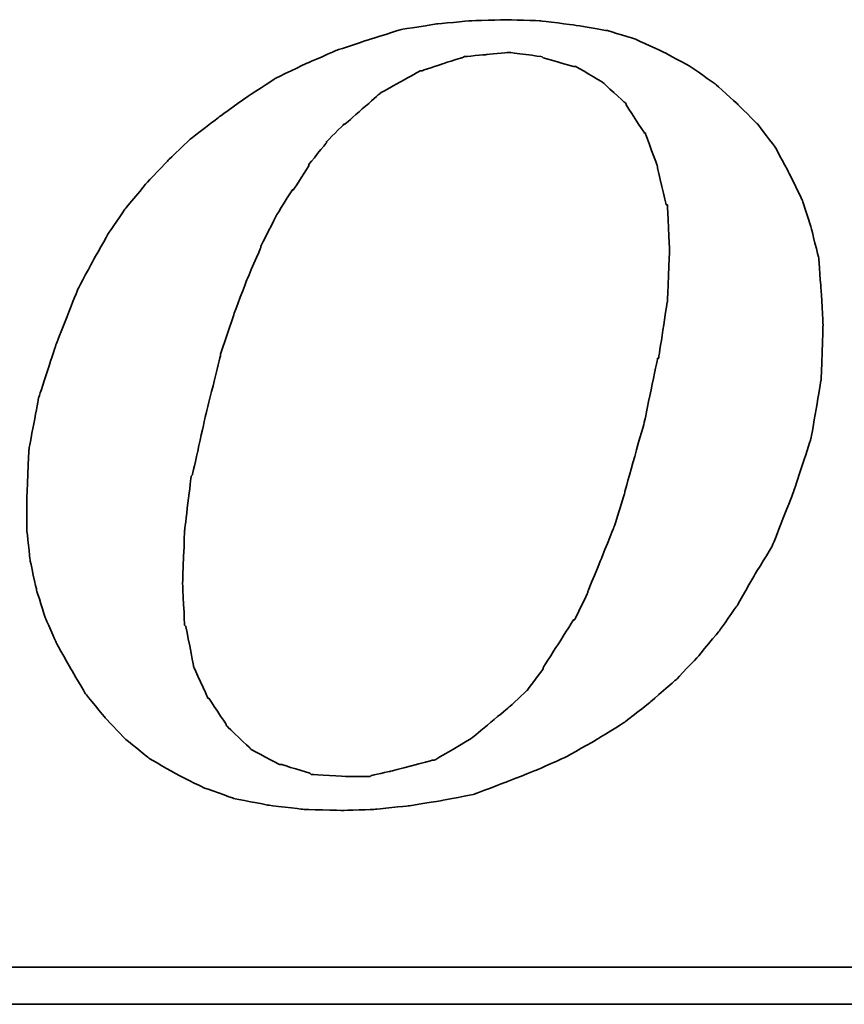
# Model space of a CAD drawing. Header units: millimetres. Extents: x 776 to 1080, y 434 to 536.
# Tile 45 of 53: x 1008.72 to 1012.08, y 465.97 to 469.99. Entities that reach past the tile are written whole.
import ezdxf

# ---------------------------------------------------------------- set-up
doc = ezdxf.new("R2010")
doc.units = ezdxf.units.MM
doc.header["$LTSCALE"] = 0.15
doc.layers.add('DIM', color=4, linetype='CONTINUOUS')
doc.layers.add('layer 1', color=7, linetype='CONTINUOUS')

# ---------------------------------------------------------------- blocks, each defined once
blk = doc.blocks.new('TBI MOTION logo(完整正式版)')
at = {"layer": 'layer 1', "color": 22, "lineweight": 35}
for points, knots in [([(35.79625, -6.98375), (35.79625, -6.98375), (36.23125, -7.43875), (36.23125, -7.43875), (36.23125, -7.43875), (36.23125, -7.43875), (36.75625, -7.87125), (36.75625, -7.87125), (36.75625, -7.87125), (36.75625, -7.87125), (37.33125, -8.20375), (37.33125, -8.20375), (37.33125, -8.20375), (37.33125, -8.20375), (37.95625, -8.51875), (37.95625, -8.51875), (37.95625, -8.51875), (37.95625, -8.51875), (38.62625, -8.75875), (38.62625, -8.75875), (38.62625, -8.75875), (38.62625, -8.75875), (39.37125, -8.90375), (39.37125, -8.90375), (39.37125, -8.90375), (39.37125, -8.90375), (40.14125, -8.99875), (40.14125, -8.99875), (40.14125, -8.99875), (40.14125, -8.99875), (41.02625, -9.02375), (41.02625, -9.02375), (41.02625, -9.02375), (41.02625, -9.02375), (41.74625, -8.99875), (41.74625, -8.99875), (41.74625, -8.99875), (41.74625, -8.99875), (42.46625, -8.92375), (42.46625, -8.92375), (42.46625, -8.92375), (42.46625, -8.92375), (43.21125, -8.80625), (43.21125, -8.80625), (43.21125, -8.80625), (43.21125, -8.80625), (43.93125, -8.66375), (43.93125, -8.66375), (43.93125, -8.66375), (43.93125, -8.66375), (44.62625, -8.39875), (44.62625, -8.39875), (44.62625, -8.39875), (44.62625, -8.39875), (45.29625, -8.13375), (45.29625, -8.13375), (45.29625, -8.13375), (45.29625, -8.13375), (45.94625, -7.84375), (45.94625, -7.84375), (45.94625, -7.84375), (45.94625, -7.84375), (46.61625, -7.46375), (46.61625, -7.46375), (46.61625, -7.46375), (46.61625, -7.46375), (47.24125, -7.07875), (47.24125, -7.07875), (47.24125, -7.07875), (47.24125, -7.07875), (47.81625, -6.62375), (47.81625, -6.62375), (47.81625, -6.62375), (47.81625, -6.62375), (48.36875, -6.14375), (48.36875, -6.14375), (48.36875, -6.14375), (48.36875, -6.14375), (48.84625, -5.64125), (48.84625, -5.64125), (48.84625, -5.64125), (48.84625, -5.64125), (49.32625, -5.06375), (49.32625, -5.06375), (49.32625, -5.06375), (49.32625, -5.06375), (49.71125, -4.51374), (49.71125, -4.51374), (49.71125, -4.51374), (49.71125, -4.51374), (50.09625, -3.83874), (50.09625, -3.83874), (50.09625, -3.83874), (50.09625, -3.83874), (50.48125, -3.21374), (50.48125, -3.21374), (50.48125, -3.21374), (50.48125, -3.21374), (50.96125, -1.99125), (50.96125, -1.99125), (50.96125, -1.99125), (50.96125, -1.99125), (51.34375, -0.81875), (51.34375, -0.81875), (51.34375, -0.81875), (51.34375, -0.81875), (51.56125, 0.45624), (51.56125, 0.45624), (51.56125, 0.45624), (51.56125, 0.45624), (51.60625, 1.67624), (51.60625, 1.67624), (51.60625, 1.67624), (51.60625, 1.67624), (51.56125, 2.44625), (51.56125, 2.44625), (51.56125, 2.44625), (51.56125, 2.44625), (51.51125, 3.14125), (51.51125, 3.14125), (51.51125, 3.14125), (51.51125, 3.14125), (51.34375, 3.81125), (51.34375, 3.81125), (51.34375, 3.81125), (51.34375, 3.81125), (51.15125, 4.41125), (51.15125, 4.41125), (51.15125, 4.41125), (51.15125, 4.41125), (50.86125, 5.01125), (50.86125, 5.01125), (50.86125, 5.01125), (50.86125, 5.01125), (50.55125, 5.58875), (50.55125, 5.58875), (50.55125, 5.58875), (50.55125, 5.58875), (50.16625, 6.09125), (50.16625, 6.09125), (50.16625, 6.09125), (50.16625, 6.09125), (49.71125, 6.54875), (49.71125, 6.54875), (49.71125, 6.54875), (49.71125, 6.54875), (49.23125, 6.98125), (49.23125, 6.98125), (49.23125, 6.98125), (49.23125, 6.98125), (48.67875, 7.36625), (48.67875, 7.36625), (48.67875, 7.36625), (48.67875, 7.36625), (48.10375, 7.67625), (48.10375, 7.67625), (48.10375, 7.67625), (48.10375, 7.67625), (47.48125, 7.96375), (47.48125, 7.96375), (47.48125, 7.96375), (47.48125, 7.96375), (46.85625, 8.15625), (46.85625, 8.15625), (46.85625, 8.15625), (46.85625, 8.15625), (46.13625, 8.27624), (46.13625, 8.27624), (46.13625, 8.27624), (46.13625, 8.27624), (45.39125, 8.37125), (45.39125, 8.37125), (45.39125, 8.37125), (45.39125, 8.37125), (44.62625, 8.39624), (44.62625, 8.39624), (44.62625, 8.39624), (44.62625, 8.39624), (43.83625, 8.37125), (43.83625, 8.37125), (43.83625, 8.37125), (43.83625, 8.37125), (43.09125, 8.30125), (43.09125, 8.30125), (43.09125, 8.30125), (43.09125, 8.30125), (42.32125, 8.18125), (42.32125, 8.18125), (42.32125, 8.18125), (42.32125, 8.18125), (41.62875, 7.96375), (41.62875, 7.96375), (41.62875, 7.96375), (41.62875, 7.96375), (40.90625, 7.72625), (40.90625, 7.72625), (40.90625, 7.72625), (40.90625, 7.72625), (40.23624, 7.43625), (40.23624, 7.43625), (40.23624, 7.43625), (40.23624, 7.43625), (39.54124, 7.10125), (39.54124, 7.10125), (39.54124, 7.10125), (39.54124, 7.10125), (38.91625, 6.69125), (38.91625, 6.69125), (38.91625, 6.69125), (38.91625, 6.69125), (38.31625, 6.26125), (38.31625, 6.26125), (38.31625, 6.26125), (38.31625, 6.26125), (37.69125, 5.78125), (37.69125, 5.78125), (37.69125, 5.78125), (37.69125, 5.78125), (37.18625, 5.30125), (37.18625, 5.30125), (37.18625, 5.30125), (37.18625, 5.30125), (36.70625, 4.79624), (36.70625, 4.79624), (36.70625, 4.79624), (36.70625, 4.79624), (36.23125, 4.22125), (36.23125, 4.22125), (36.23125, 4.22125), (36.23125, 4.22125), (35.87124, 3.69375), (35.87124, 3.69375), (35.87124, 3.69375), (35.87124, 3.69375), (35.53125, 3.09125), (35.53125, 3.09125), (35.53125, 3.09125), (35.53125, 3.09125), (35.19875, 2.47125), (35.19875, 2.47125), (35.19875, 2.47125), (35.19875, 2.47125), (34.71625, 1.24625), (34.71625, 1.24625), (34.71625, 1.24625), (34.71625, 1.24625), (34.33125, 0.06874), (34.33125, 0.06874), (34.33125, 0.06874), (34.33125, 0.06874), (34.11625, -1.07875), (34.11625, -1.07875), (34.11625, -1.07875), (34.11625, -1.07875), (34.07125, -2.15875), (34.07125, -2.15875), (34.07125, -2.15875), (34.07125, -2.15875), (34.07125, -2.85375), (34.07125, -2.85375), (34.07125, -2.85375), (34.07125, -2.85375), (34.14125, -3.50375), (34.14125, -3.50375), (34.14125, -3.50375), (34.14125, -3.50375), (34.28625, -4.17375), (34.28625, -4.17375), (34.28625, -4.17375), (34.28625, -4.17375), (34.47625, -4.77624), (34.47625, -4.77624), (34.47625, -4.77624), (34.47625, -4.77624), (34.71625, -5.32625), (34.71625, -5.32625), (34.71625, -5.32625), (34.71625, -5.32625), (35.05375, -5.92875), (35.05375, -5.92875), (35.05375, -5.92875), (35.05375, -5.92875), (35.36375, -6.45375), (35.36375, -6.45375), (35.36375, -6.45375), (35.36375, -6.45375), (35.79625, -6.98375), (35.79625, -6.98375)], [0, 0, 0, 0, 0.01388889, 0.01388889, 0.01388889, 0.0138889, 0.02777778, 0.02777778, 0.02777778, 0.02777779, 0.04166667, 0.04166667, 0.04166667, 0.04166668, 0.05555556, 0.05555556, 0.05555556, 0.05555557, 0.06944444, 0.06944444, 0.06944444, 0.06944445, 0.08333333, 0.08333333, 0.08333333, 0.08333334, 0.09722222, 0.09722222, 0.09722222, 0.09722223, 0.11111111, 0.11111111, 0.11111111, 0.11111112, 0.125, 0.125, 0.125, 0.12500001, 0.13888889, 0.13888889, 0.13888889, 0.1388889, 0.15277778, 0.15277778, 0.15277778, 0.15277779, 0.16666667, 0.16666667, 0.16666667, 0.16666668, 0.18055556, 0.18055556, 0.18055556, 0.18055557, 0.19444444, 0.19444444, 0.19444444, 0.19444445, 0.20833333, 0.20833333, 0.20833333, 0.20833334, 0.22222222, 0.22222222, 0.22222222, 0.22222223, 0.23611111, 0.23611111, 0.23611111, 0.23611112, 0.25, 0.25, 0.25, 0.25000001, 0.26388889, 0.26388889, 0.26388889, 0.2638889, 0.27777778, 0.27777778, 0.27777778, 0.27777779, 0.29166667, 0.29166667, 0.29166667, 0.29166668, 0.30555556, 0.30555556, 0.30555556, 0.30555557, 0.31944444, 0.31944444, 0.31944444, 0.31944445, 0.33333333, 0.33333333, 0.33333333, 0.33333334, 0.34722222, 0.34722222, 0.34722222, 0.34722223, 0.36111111, 0.36111111, 0.36111111, 0.36111112, 0.375, 0.375, 0.375, 0.37500001, 0.38888889, 0.38888889, 0.38888889, 0.3888889, 0.40277778, 0.40277778, 0.40277778, 0.40277779, 0.41666667, 0.41666667, 0.41666667, 0.41666668, 0.43055556, 0.43055556, 0.43055556, 0.43055557, 0.44444444, 0.44444444, 0.44444444, 0.44444445, 0.45833333, 0.45833333, 0.45833333, 0.45833334, 0.47222222, 0.47222222, 0.47222222, 0.47222223, 0.48611111, 0.48611111, 0.48611111, 0.48611112, 0.5, 0.5, 0.5, 0.50000001, 0.51388889, 0.51388889, 0.51388889, 0.5138889, 0.52777778, 0.52777778, 0.52777778, 0.52777779, 0.54166667, 0.54166667, 0.54166667, 0.54166668, 0.55555556, 0.55555556, 0.55555556, 0.55555557, 0.56944444, 0.56944444, 0.56944444, 0.56944445, 0.58333333, 0.58333333, 0.58333333, 0.58333334, 0.59722222, 0.59722222, 0.59722222, 0.59722223, 0.61111111, 0.61111111, 0.61111111, 0.61111112, 0.625, 0.625, 0.625, 0.62500001, 0.63888889, 0.63888889, 0.63888889, 0.6388889, 0.65277778, 0.65277778, 0.65277778, 0.65277779, 0.66666667, 0.66666667, 0.66666667, 0.66666668, 0.68055556, 0.68055556, 0.68055556, 0.68055557, 0.69444444, 0.69444444, 0.69444444, 0.69444445, 0.70833333, 0.70833333, 0.70833333, 0.70833334, 0.72222222, 0.72222222, 0.72222222, 0.72222223, 0.73611111, 0.73611111, 0.73611111, 0.73611112, 0.75, 0.75, 0.75, 0.75000001, 0.76388889, 0.76388889, 0.76388889, 0.7638889, 0.77777778, 0.77777778, 0.77777778, 0.77777779, 0.79166667, 0.79166667, 0.79166667, 0.79166668, 0.80555556, 0.80555556, 0.80555556, 0.80555557, 0.81944444, 0.81944444, 0.81944444, 0.81944445, 0.83333333, 0.83333333, 0.83333333, 0.83333334, 0.84722222, 0.84722222, 0.84722222, 0.84722223, 0.86111111, 0.86111111, 0.86111111, 0.86111112, 0.875, 0.875, 0.875, 0.87500001, 0.88888889, 0.88888889, 0.88888889, 0.8888889, 0.90277778, 0.90277778, 0.90277778, 0.90277779, 0.91666667, 0.91666667, 0.91666667, 0.91666668, 0.93055556, 0.93055556, 0.93055556, 0.93055557, 0.94444444, 0.94444444, 0.94444444, 0.94444445, 0.95833333, 0.95833333, 0.95833333, 0.95833334, 0.97222222, 0.97222222, 0.97222222, 0.97222223, 0.98611111, 0.98611111, 0.98611111, 0.98611112, 1, 1, 1, 1]), ([(38.33875, 1.03124), (38.33875, 1.03124), (38.62625, 1.89625), (38.62625, 1.89625), (38.62625, 1.89625), (38.62625, 1.89625), (38.91625, 2.66375), (38.91625, 2.66375), (38.91625, 2.66375), (38.91625, 2.66375), (39.22625, 3.38125), (39.22625, 3.38125), (39.22625, 3.38125), (39.22625, 3.38125), (39.22625, 3.40624), (39.22625, 3.40624), (39.22625, 3.40624), (39.22625, 3.40624), (39.56124, 4.07624), (39.56124, 4.07624), (39.56124, 4.07624), (39.56124, 4.07624), (39.92125, 4.65125), (39.92125, 4.65125), (39.92125, 4.65125), (39.92125, 4.65125), (39.94625, 4.65125), (39.94625, 4.65125), (39.94625, 4.65125), (39.94625, 4.65125), (40.28125, 5.17875), (40.28125, 5.17875), (40.28125, 5.17875), (40.28125, 5.17875), (40.28125, 5.20375), (40.28125, 5.20375), (40.28125, 5.20375), (40.28125, 5.20375), (40.66875, 5.68625), (40.66875, 5.68625), (40.66875, 5.68625), (40.66875, 5.68625), (40.66875, 5.70625), (40.66875, 5.70625), (40.66875, 5.70625), (40.66875, 5.70625), (41.05124, 6.09125), (41.05124, 6.09125), (41.05124, 6.09125), (41.05124, 6.09125), (41.07625, 6.09125), (41.07625, 6.09125), (41.07625, 6.09125), (41.07625, 6.09125), (41.84125, 6.76625), (41.84125, 6.76625), (41.84125, 6.76625), (41.84125, 6.76625), (41.86625, 6.78625), (41.86625, 6.78625), (41.86625, 6.78625), (41.86625, 6.78625), (42.73125, 7.26624), (42.73125, 7.26624), (42.73125, 7.26624), (42.73125, 7.26624), (42.75625, 7.26624), (42.75625, 7.26624), (42.75625, 7.26624), (42.75625, 7.26624), (43.18625, 7.41125), (43.18625, 7.41125), (43.18625, 7.41125), (43.18625, 7.41125), (43.64125, 7.55625), (43.64125, 7.55625), (43.64125, 7.55625), (43.64125, 7.55625), (43.66625, 7.55625), (43.66625, 7.55625), (43.66625, 7.55625), (43.66625, 7.55625), (43.69125, 7.58124), (43.69125, 7.58124), (43.69125, 7.58124), (43.69125, 7.58124), (44.19125, 7.62625), (44.19125, 7.62625), (44.19125, 7.62625), (44.19125, 7.62625), (44.67125, 7.67625), (44.67125, 7.67625), (44.67125, 7.67625), (44.67125, 7.67625), (44.69625, 7.67625), (44.69625, 7.67625), (44.69625, 7.67625), (44.69625, 7.67625), (45.41875, 7.58124), (45.41875, 7.58124), (45.41875, 7.58124), (45.41875, 7.58124), (45.44125, 7.55625), (45.44125, 7.55625), (45.44125, 7.55625), (45.44125, 7.55625), (46.11125, 7.36625), (46.11125, 7.36625), (46.11125, 7.36625), (46.11125, 7.36625), (46.13625, 7.36625), (46.13625, 7.36625), (46.13625, 7.36625), (46.13625, 7.36625), (46.15875, 7.36625), (46.15875, 7.36625), (46.15875, 7.36625), (46.15875, 7.36625), (46.73625, 7.02624), (46.73625, 7.02624), (46.73625, 7.02624), (46.73625, 7.02624), (46.76125, 7.00624), (46.76125, 7.00624), (46.76125, 7.00624), (46.76125, 7.00624), (47.24125, 6.57124), (47.24125, 6.57124), (47.24125, 6.57124), (47.24125, 6.57124), (47.26625, 6.54875), (47.26625, 6.54875), (47.26625, 6.54875), (47.26625, 6.54875), (47.26625, 6.52375), (47.26625, 6.52375), (47.26625, 6.52375), (47.26625, 6.52375), (47.67375, 5.89875), (47.67375, 5.89875), (47.67375, 5.89875), (47.67375, 5.89875), (47.69625, 5.89875), (47.69625, 5.89875), (47.69625, 5.89875), (47.69625, 5.89875), (47.69625, 5.87625), (47.69625, 5.87625), (47.69625, 5.87625), (47.69625, 5.87625), (47.96125, 5.15625), (47.96125, 5.15625), (47.96125, 5.15625), (47.96125, 5.15625), (47.96125, 5.13125), (47.96125, 5.13125), (47.96125, 5.13125), (47.96125, 5.13125), (48.15125, 4.31875), (48.15125, 4.31875), (48.15125, 4.31875), (48.15125, 4.31875), (48.17625, 4.31875), (48.17625, 4.31875), (48.17625, 4.31875), (48.17625, 4.31875), (48.17625, 4.29125), (48.17625, 4.29125), (48.17625, 4.29125), (48.17625, 4.29125), (48.22625, 3.33125), (48.22625, 3.33125), (48.22625, 3.33125), (48.22625, 3.33125), (48.22625, 3.30875), (48.22625, 3.30875), (48.22625, 3.30875), (48.22625, 3.30875), (48.17625, 2.20624), (48.17625, 2.20624), (48.17625, 2.20624), (48.17625, 2.20624), (48.17625, 2.18124), (48.17625, 2.18124), (48.17625, 2.18124), (48.17625, 2.18124), (47.98375, 0.93624), (47.98375, 0.93624), (47.98375, 0.93624), (47.98375, 0.93624), (47.96125, 0.93624), (47.96125, 0.93624), (47.96125, 0.93624), (47.96125, 0.93624), (47.67375, -0.45874), (47.67375, -0.45874), (47.67375, -0.45874), (47.67375, -0.45874), (47.24125, -1.99125), (47.24125, -1.99125), (47.24125, -1.99125), (47.24125, -1.99125), (47.24125, -2.01874), (47.24125, -2.01874), (47.24125, -2.01874), (47.24125, -2.01874), (47.00125, -2.78375), (47.00125, -2.78375), (47.00125, -2.78375), (47.00125, -2.78375), (46.71125, -3.50375), (46.71125, -3.50375), (46.71125, -3.50375), (46.71125, -3.50375), (46.42625, -4.19875), (46.42625, -4.19875), (46.42625, -4.19875), (46.42625, -4.19875), (46.42625, -4.22375), (46.42625, -4.22375), (46.42625, -4.22375), (46.42625, -4.22375), (46.13625, -4.82374), (46.13625, -4.82374), (46.13625, -4.82374), (46.13625, -4.82374), (46.11125, -4.82374), (46.11125, -4.82374), (46.11125, -4.82374), (46.11125, -4.82374), (45.77625, -5.35125), (45.77625, -5.35125), (45.77625, -5.35125), (45.77625, -5.35125), (45.44125, -5.87875), (45.44125, -5.87875), (45.44125, -5.87875), (45.44125, -5.87875), (45.44125, -5.90375), (45.44125, -5.90375), (45.44125, -5.90375), (45.44125, -5.90375), (45.10625, -6.35875), (45.10625, -6.35875), (45.10625, -6.35875), (45.10625, -6.35875), (45.08125, -6.38375), (45.08125, -6.38375), (45.08125, -6.38375), (45.08125, -6.38375), (44.69625, -6.74375), (44.69625, -6.74375), (44.69625, -6.74375), (44.69625, -6.74375), (43.88375, -7.41625), (43.88375, -7.41625), (43.88375, -7.41625), (43.88375, -7.41625), (43.85625, -7.43875), (43.85625, -7.43875), (43.85625, -7.43875), (43.85625, -7.43875), (43.04125, -7.91875), (43.04125, -7.91875), (43.04125, -7.91875), (43.04125, -7.91875), (43.01625, -7.91875), (43.01625, -7.91875), (43.01625, -7.91875), (43.01625, -7.91875), (42.99625, -7.91875), (42.99625, -7.91875), (42.99625, -7.91875), (42.99625, -7.91875), (42.08125, -8.15875), (42.08125, -8.15875), (42.08125, -8.15875), (42.08125, -8.15875), (41.65125, -8.25625), (41.65125, -8.25625), (41.65125, -8.25625), (41.65125, -8.25625), (41.62875, -8.27875), (41.62875, -8.27875), (41.62875, -8.27875), (41.62875, -8.27875), (41.60125, -8.27875), (41.60125, -8.27875), (41.60125, -8.27875), (41.60125, -8.27875), (41.12125, -8.27875), (41.12125, -8.27875), (41.12125, -8.27875), (41.12125, -8.27875), (40.35624, -8.23125), (40.35624, -8.23125), (40.35624, -8.23125), (40.35624, -8.23125), (40.33125, -8.23125), (40.33125, -8.23125), (40.33125, -8.23125), (40.33125, -8.23125), (40.30625, -8.20375), (40.30625, -8.20375), (40.30625, -8.20375), (40.30625, -8.20375), (39.68375, -8.01375), (39.68375, -8.01375), (39.68375, -8.01375), (39.68375, -8.01375), (39.66124, -8.01375), (39.66124, -8.01375), (39.66124, -8.01375), (39.66124, -8.01375), (39.63625, -8.01375), (39.63625, -8.01375), (39.63625, -8.01375), (39.63625, -8.01375), (39.01125, -7.67875), (39.01125, -7.67875), (39.01125, -7.67875), (39.01125, -7.67875), (38.98875, -7.65375), (38.98875, -7.65375), (38.98875, -7.65375), (38.98875, -7.65375), (38.48625, -7.17375), (38.48625, -7.17375), (38.48625, -7.17375), (38.48625, -7.17375), (38.45875, -7.14875), (38.45875, -7.14875), (38.45875, -7.14875), (38.45875, -7.14875), (38.45875, -7.12875), (38.45875, -7.12875), (38.45875, -7.12875), (38.45875, -7.12875), (38.07625, -6.54875), (38.07625, -6.54875), (38.07625, -6.54875), (38.07625, -6.54875), (38.05125, -6.54875), (38.05125, -6.54875), (38.05125, -6.54875), (38.05125, -6.54875), (38.05125, -6.52875), (38.05125, -6.52875), (38.05125, -6.52875), (38.05125, -6.52875), (37.74125, -5.85375), (37.74125, -5.85375), (37.74125, -5.85375), (37.74125, -5.85375), (37.74125, -5.82875), (37.74125, -5.82875), (37.74125, -5.82875), (37.74125, -5.82875), (37.57375, -4.96875), (37.57375, -4.96875), (37.57375, -4.96875), (37.57375, -4.96875), (37.54625, -4.94375), (37.54625, -4.94375), (37.54625, -4.94375), (37.54625, -4.94375), (37.50125, -4.03375), (37.50125, -4.03375), (37.50125, -4.03375), (37.50125, -4.03375), (37.50125, -4.00875), (37.50125, -4.00875), (37.50125, -4.00875), (37.50125, -4.00875), (37.54625, -2.85375), (37.54625, -2.85375), (37.54625, -2.85375), (37.54625, -2.85375), (37.69125, -1.65875), (37.69125, -1.65875), (37.69125, -1.65875), (37.69125, -1.65875), (37.71624, -1.63375), (37.71624, -1.63375), (37.71624, -1.63375), (37.71624, -1.63375), (38.00375, -0.33875), (38.00375, -0.33875), (38.00375, -0.33875), (38.00375, -0.33875), (38.33875, 1.00624), (38.33875, 1.00624), (38.33875, 1.00624), (38.33875, 1.00624), (38.33875, 1.03124), (38.33875, 1.03124)], [0, 0, 0, 0, 0.01010101, 0.01010101, 0.01010101, 0.01010102, 0.02020202, 0.02020202, 0.02020202, 0.02020203, 0.03030303, 0.03030303, 0.03030303, 0.03030304, 0.04040404, 0.04040404, 0.04040404, 0.04040405, 0.05050505, 0.05050505, 0.05050505, 0.05050506, 0.06060606, 0.06060606, 0.06060606, 0.06060607, 0.07070707, 0.07070707, 0.07070707, 0.07070708, 0.08080808, 0.08080808, 0.08080808, 0.08080809, 0.09090909, 0.09090909, 0.09090909, 0.0909091, 0.1010101, 0.1010101, 0.1010101, 0.10101011, 0.11111111, 0.11111111, 0.11111111, 0.11111112, 0.12121212, 0.12121212, 0.12121212, 0.12121213, 0.13131313, 0.13131313, 0.13131313, 0.13131314, 0.14141414, 0.14141414, 0.14141414, 0.14141415, 0.15151515, 0.15151515, 0.15151515, 0.15151516, 0.16161616, 0.16161616, 0.16161616, 0.16161617, 0.17171717, 0.17171717, 0.17171717, 0.17171718, 0.18181818, 0.18181818, 0.18181818, 0.18181819, 0.19191919, 0.19191919, 0.19191919, 0.1919192, 0.2020202, 0.2020202, 0.2020202, 0.20202021, 0.21212121, 0.21212121, 0.21212121, 0.21212122, 0.22222222, 0.22222222, 0.22222222, 0.22222223, 0.23232323, 0.23232323, 0.23232323, 0.23232324, 0.24242424, 0.24242424, 0.24242424, 0.24242425, 0.25252525, 0.25252525, 0.25252525, 0.25252526, 0.26262626, 0.26262626, 0.26262626, 0.26262627, 0.27272727, 0.27272727, 0.27272727, 0.27272728, 0.28282828, 0.28282828, 0.28282828, 0.28282829, 0.29292929, 0.29292929, 0.29292929, 0.2929293, 0.3030303, 0.3030303, 0.3030303, 0.30303031, 0.31313131, 0.31313131, 0.31313131, 0.31313132, 0.32323232, 0.32323232, 0.32323232, 0.32323233, 0.33333333, 0.33333333, 0.33333333, 0.33333334, 0.34343434, 0.34343434, 0.34343434, 0.34343435, 0.35353535, 0.35353535, 0.35353535, 0.35353536, 0.36363636, 0.36363636, 0.36363636, 0.36363637, 0.37373737, 0.37373737, 0.37373737, 0.37373738, 0.38383838, 0.38383838, 0.38383838, 0.38383839, 0.39393939, 0.39393939, 0.39393939, 0.3939394, 0.4040404, 0.4040404, 0.4040404, 0.40404041, 0.41414141, 0.41414141, 0.41414141, 0.41414142, 0.42424242, 0.42424242, 0.42424242, 0.42424243, 0.43434343, 0.43434343, 0.43434343, 0.43434344, 0.44444444, 0.44444444, 0.44444444, 0.44444445, 0.45454545, 0.45454545, 0.45454545, 0.45454546, 0.46464646, 0.46464646, 0.46464646, 0.46464647, 0.47474747, 0.47474747, 0.47474747, 0.47474748, 0.48484848, 0.48484848, 0.48484848, 0.48484849, 0.49494949, 0.49494949, 0.49494949, 0.4949495, 0.50505051, 0.50505051, 0.50505051, 0.50505052, 0.51515152, 0.51515152, 0.51515152, 0.51515153, 0.52525253, 0.52525253, 0.52525253, 0.52525254, 0.53535354, 0.53535354, 0.53535354, 0.53535355, 0.54545455, 0.54545455, 0.54545455, 0.54545456, 0.55555556, 0.55555556, 0.55555556, 0.55555557, 0.56565657, 0.56565657, 0.56565657, 0.56565658, 0.57575758, 0.57575758, 0.57575758, 0.57575759, 0.58585859, 0.58585859, 0.58585859, 0.5858586, 0.5959596, 0.5959596, 0.5959596, 0.59595961, 0.60606061, 0.60606061, 0.60606061, 0.60606062, 0.61616162, 0.61616162, 0.61616162, 0.61616163, 0.62626263, 0.62626263, 0.62626263, 0.62626264, 0.63636364, 0.63636364, 0.63636364, 0.63636365, 0.64646465, 0.64646465, 0.64646465, 0.64646466, 0.65656566, 0.65656566, 0.65656566, 0.65656567, 0.66666667, 0.66666667, 0.66666667, 0.66666668, 0.67676768, 0.67676768, 0.67676768, 0.67676769, 0.68686869, 0.68686869, 0.68686869, 0.6868687, 0.6969697, 0.6969697, 0.6969697, 0.69696971, 0.70707071, 0.70707071, 0.70707071, 0.70707072, 0.71717172, 0.71717172, 0.71717172, 0.71717173, 0.72727273, 0.72727273, 0.72727273, 0.72727274, 0.73737374, 0.73737374, 0.73737374, 0.73737375, 0.74747475, 0.74747475, 0.74747475, 0.74747476, 0.75757576, 0.75757576, 0.75757576, 0.75757577, 0.76767677, 0.76767677, 0.76767677, 0.76767678, 0.77777778, 0.77777778, 0.77777778, 0.77777779, 0.78787879, 0.78787879, 0.78787879, 0.7878788, 0.7979798, 0.7979798, 0.7979798, 0.79797981, 0.80808081, 0.80808081, 0.80808081, 0.80808082, 0.81818182, 0.81818182, 0.81818182, 0.81818183, 0.82828283, 0.82828283, 0.82828283, 0.82828284, 0.83838384, 0.83838384, 0.83838384, 0.83838385, 0.84848485, 0.84848485, 0.84848485, 0.84848486, 0.85858586, 0.85858586, 0.85858586, 0.85858587, 0.86868687, 0.86868687, 0.86868687, 0.86868688, 0.87878788, 0.87878788, 0.87878788, 0.87878789, 0.88888889, 0.88888889, 0.88888889, 0.8888889, 0.8989899, 0.8989899, 0.8989899, 0.89898991, 0.90909091, 0.90909091, 0.90909091, 0.90909092, 0.91919192, 0.91919192, 0.91919192, 0.91919193, 0.92929293, 0.92929293, 0.92929293, 0.92929294, 0.93939394, 0.93939394, 0.93939394, 0.93939395, 0.94949495, 0.94949495, 0.94949495, 0.94949496, 0.95959596, 0.95959596, 0.95959596, 0.95959597, 0.96969697, 0.96969697, 0.96969697, 0.96969698, 0.97979798, 0.97979798, 0.97979798, 0.97979799, 0.98989899, 0.98989899, 0.98989899, 0.989899, 1, 1, 1, 1]), ([(75.90875, -9.47875), (75.90875, -9.47875), (75.90875, -12.28625), (75.90875, -12.28625), (75.90875, -12.28625), (75.90875, -12.28625), (75.90875, -12.47875), (75.90875, -12.47875), (75.90875, -12.47875), (75.90875, -12.47875), (75.71625, -12.47875), (75.71625, -12.47875), (75.71625, -12.47875), (75.71625, -12.47875), (-88.32875, -12.47875), (-88.32875, -12.47875), (-88.32875, -12.47875), (-88.32875, -12.47875), (-88.32875, -13.29375), (-88.32875, -13.29375), (-88.32875, -13.29375), (-88.32875, -13.29375), (82.89125, -13.29375), (82.89125, -13.29375), (82.89125, -13.29375), (82.89125, -13.29375), (75.90875, -9.47875), (75.90875, -9.47875)], [0, 0, 0, 0, 0.14285714, 0.14285714, 0.14285714, 0.14285715, 0.28571429, 0.28571429, 0.28571429, 0.2857143, 0.42857143, 0.42857143, 0.42857143, 0.42857144, 0.57142857, 0.57142857, 0.57142857, 0.57142858, 0.71428571, 0.71428571, 0.71428571, 0.71428572, 0.85714286, 0.85714286, 0.85714286, 0.85714287, 1, 1, 1, 1])]:
    blk.add_open_spline(points, degree=3, knots=knots, dxfattribs=at)

msp = doc.modelspace()

# ---------------------------------------------------------------- block references
at = {"layer": 'DIM', "color": 7, "xscale": 0.1852549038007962, "yscale": 0.1852549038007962, "zscale": 0.1852549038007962}
msp.add_blockref('TBI MOTION logo(完整正式版)', (1002.4359, 468.435), dxfattribs=at)

doc.saveas('drawing.dxf')
